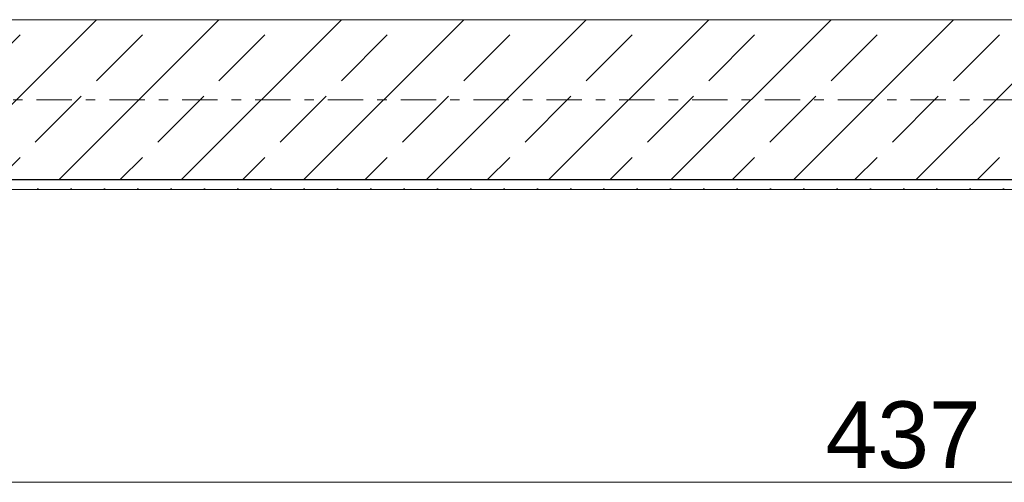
# Model space of a CAD drawing. Extents: x 100 to 2982, y 37 to 2050.
# Tile 41 of 135: x 751 to 899, y 1135 to 1205. Entities that reach past the tile are written whole.
import ezdxf
from ezdxf.xclip import XClip

# ---------------------------------------------------------------- set-up
doc = ezdxf.new("R2010")
doc.units = 0
doc.header["$MEASUREMENT"] = 0
doc.header["$XCLIPFRAME"] = 0
doc.linetypes.add('Przerywana podwójnie', pattern=[54.680554, 26.458333, -10.583333, 7.055556, -10.583333])
for name, color, linetype in [('299-A Wymiary Opisy', 7, 'Continuous'), ('410-K Osie', 7, 'Continuous'), ('420-K Ściany', 7, 'Continuous'), ('820-G Rysunki Obrazki', 7, 'Continuous')]:
    doc.layers.add(name, color=color, linetype=linetype)
doc.styles.add('STYL_AUTOMATYCZNY_7', font='txt')

# ---------------------------------------------------------------- blocks, each defined once
blk = doc.blocks.new('Rysunek_1_1', base_point=(-18316.35, -206.53))
at = {"layer": '420-K Ściany', "linetype": 'Continuous', "lineweight": 5}
h = blk.add_hatch(dxfattribs=at)
h.set_pattern_fill('Beton_zbrojony_0001', color=170, style=0, pattern_type=2)
h.set_pattern_definition([(45, (-18316.349, -206.526), (-9.192388, 9.192388), []), (45, (-18320.945, -201.929), (-9.192388, 9.192388), [9.75, -3.25])])
h.paths.add_polyline_path([(944.8, 1204.51), (664.8, 1204.51), (664.8, 1180.51), (944.8, 1180.51)])
h = blk.add_hatch(dxfattribs=at)
h.set_pattern_fill('Tynk_0001', color=180, style=0, pattern_type=2)
h.set_pattern_definition([(0, (-18316.349, -206.5255), (0, 8.660254), [0, -5]), (0, (-18313.849, -202.195), (0, 8.660254), [0, -5])])
h.paths.add_polyline_path([(964.8, 1180.51), (640.8, 1180.51), (640.8, 1179.01), (964.8, 1179.01)])
at = {"layer": '299-A Wymiary Opisy', "color": 85, "linetype": 'Continuous', "lineweight": 13, "ltscale": 0.2}
blk.add_line((1101.8, 1135.1), (664.8, 1135.1), dxfattribs=at)
at = {"layer": '410-K Osie', "color": 4, "linetype": 'Przerywana podwójnie', "lineweight": 13, "ltscale": 0.2}
blk.add_line((589.42, 1192.51), (2255.56, 1192.51), dxfattribs=at)
blk.add_line((589.42, 1192.51), (2255.56, 1192.51), dxfattribs=at)
at = {"layer": '420-K Ściany', "color": 27, "linetype": 'Continuous', "lineweight": 25, "ltscale": 0.2}
blk.add_line((664.8, 1180.51), (944.8, 1180.51), dxfattribs=at)
at = {"layer": '420-K Ściany', "color": 47, "linetype": 'Continuous', "lineweight": 15, "ltscale": 0.2, "flags": 128}
for points in [[(944.8, 1204.51), (664.8, 1204.51)], [(640.8, 1179.01), (964.8, 1179.01)]]:
    blk.add_lwpolyline(points, dxfattribs=at)
at = {"layer": '299-A Wymiary Opisy', "color": 46, "linetype": 'Continuous', "lineweight": 15, "insert": (871.92, 1137.1), "char_height": 10, "width": 22.7658, "attachment_point": 7, "style": 'STYL_AUTOMATYCZNY_7'}
blk.add_mtext('\\A1;{\\pql;\\fArial|b0|i0|c0|p38;437}', dxfattribs=at)

msp = doc.modelspace()

# ---------------------------------------------------------------- block references
at = {"layer": '820-G Rysunki Obrazki', "color": 65, "linetype": 'Continuous', "lineweight": 13, "ltscale": 0.2}
ref = msp.add_blockref('Rysunek_1_1', (-18316.35, -206.53), dxfattribs=at)
XClip(ref).set_block_clipping_path([(244.527027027, 76.8014120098), (2570.9054054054, 2022.1162324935)])

doc.saveas('drawing.dxf')
